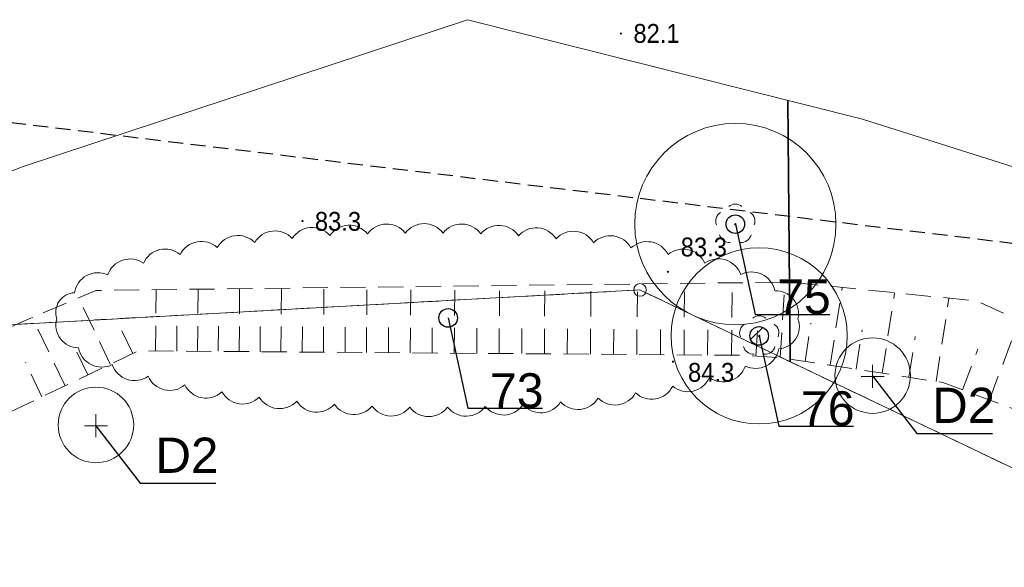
# Model space of a CAD drawing. Header units: metres. Extents: x 6540907 to 6541833, y 5893434 to 5894895.
# Tile 120 of 256: x 6541172 to 6541211, y 5894288 to 5894310. Entities that reach past the tile are written whole.
import ezdxf
from ezdxf import colors
from ezdxf.entities.mleader import LeaderData, LeaderLine
from ezdxf.math import Vec2, Vec3

# ---------------------------------------------------------------- set-up
doc = ezdxf.new("R2010")
doc.units = ezdxf.units.M
doc.header["$MEASUREMENT"] = 0
for name, pattern in [('1.0_0.5', [1.5, 1, -0.5]), ('2', [0.8999999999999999, 0.6, -0.3]), ('219-500', [0, 0]), ('egug-500', [1, 0.5, -0.5])]:
    doc.linetypes.add(name, pattern=pattern)
doc.layers.get('0').update_dxf_attribs({"color": 2, "linetype": 'CONTINUOUS', "lineweight": 5})
for name, color, linetype, lineweight in [('202-punkt graniczny', 251, 'CONTINUOUS', 9), ('218-kontur użytku gruntowego', 251, 'CONTINUOUS', 9), ('219-działka ewidencyjna', 152, 'CONTINUOUS', 18), ('drzewo liściaste', 251, 'CONTINUOUS', 9), ('ogrodzenie trwałe', 251, 'CONTINUOUS', 9), ('pikieta naturalna', 251, 'CONTINUOUS', 9), ('pikieta naturalna-Atr2', 251, 'CONTINUOUS', 9), ('skarpa nieumocniona', 251, 'CONTINUOUS', 9), ('woda stojąca', 251, 'CONTINUOUS', 9), ('z_i_drzewa_liściste_korony', 66, 'CONTINUOUS', 20), ('z_i_drzewa_opis', 7, 'CONTINUOUS', 25), ('z_nas_kom_populus tremula', 162, 'CONTINUOUS', 20), ('Zakres', 252, 'CONTINUOUS', 15)]:
    doc.layers.add(name, color=color, linetype=linetype, lineweight=lineweight)
doc.layers.add('z_i_masywy_grupy', color=7, linetype='CONTINUOUS', lineweight=13, true_color=0x7f926c)
doc.styles.add('Opisowy', font='arial.ttf')
doc.styles.get("Standard").update_dxf_attribs({"font": 'Arial', "width": 0.75})
doc.linetypes.add('902-500', pattern='A,3.75,0,[1,ksztalty.shx,S=0.5,R=0,X=0,Y=0],3.75', length=7.5)

# ---------------------------------------------------------------- blocks, each defined once
blk = doc.blocks.new('202')
at = {"color": 0, "linetype": 'Continuous', "lineweight": 0}
blk.add_circle((0, 0), 0.25, dxfattribs=at)
blk = doc.blocks.new('PW01')
at = {"linetype": 'Continuous', "lineweight": 13}
h = blk.add_hatch(color=0, dxfattribs=at)
edge = h.paths.add_edge_path()
edge.add_arc((0, 0), 0.045, 0, 360)
blk = doc.blocks.new('OP021')
at = {"linetype": 'Continuous', "lineweight": 13}
h = blk.add_hatch(color=0, dxfattribs=at)
edge = h.paths.add_edge_path()
edge.add_arc((0, 0), 0.05, 0, 360)
at = {"color": 0, "linetype": 'Continuous', "lineweight": 13}
for centre, start, end in [((0, 0.4), 49.272, 130.728), ((-0.38, 0.124), 121.308, 202.548), ((0.38, 0.124), 337.452, 58.692), ((-0.235, -0.324), 193.221, 274.871), ((0.235, -0.324), 265.129, 346.7789999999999)]:
    blk.add_arc(centre, 0.4, start, end, dxfattribs=at)
blk = doc.blocks.new('_None')
blk = doc.blocks.new('punkt')
h = blk.add_hatch()
h.set_pattern_fill('ANSI32', color=256, scale=0.2)
h.set_pattern_definition([(45, (-4781848.87, -5644337.08), (-1.347038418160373, 1.347038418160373), []), (45, (-4781847.971974, -5644337.08), (-1.347038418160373, 1.347038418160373), [])])
edge = h.paths.add_edge_path()
edge.add_arc((0, 0), 0.2429884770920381, 0, 360)
blk.add_circle((0, 0), 0.2429884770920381)
blk = doc.blocks.new('d')
at = {"linetype": 'Continuous'}
for points in [[(0, 0.4607452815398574), (0, -0.46074528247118)], [(0.46074528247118, 0), (-0.4607452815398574, 0)]]:
    blk.add_lwpolyline(points, dxfattribs=at)
blk.add_circle((0, 0.0311367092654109), 1.5, dxfattribs=at)

msp = doc.modelspace()

# ---------------------------------------------------------------- linework, layer by layer
at = {"layer": '218-kontur użytku gruntowego', "linetype": 'egug-500', "lineweight": 18, "flags": 128}
for points in [[(6541196.88, 5894298.787532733), (6541168.23, 5894297.207532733)], [(6541168.23, 5894297.207532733), (6541196.88, 5894298.787532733)], [(6541244.66, 5894275.947532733), (6541196.88, 5894298.787532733)], [(6541196.88, 5894298.787532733), (6541244.66, 5894275.947532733)]]:
    msp.add_lwpolyline(points, dxfattribs=at)
at = {"layer": '219-działka ewidencyjna', "linetype": '219-500', "lineweight": 18, "flags": 128}
for points in [[(6541196.88, 5894298.787532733), (6541168.23, 5894297.207532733)], [(6541244.66, 5894275.947532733), (6541196.88, 5894298.787532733)]]:
    msp.add_lwpolyline(points, dxfattribs=at)
at = {"layer": 'ogrodzenie trwałe', "linetype": '902-500', "lineweight": 35, "flags": 128}
msp.add_lwpolyline([(6541202.76, 5894306.317532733), (6541202.85, 5894295.937532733)], dxfattribs=at)
at = {"layer": 'skarpa nieumocniona', "linetype": '1.0_0.5', "lineweight": 18, "flags": 128}
msp.add_lwpolyline([(6541238.86, 5894282.657532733), (6541222.53, 5894292.677532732), (6541210.27, 5894298.347532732), (6541202.83, 5894299.097532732), (6541175.26, 5894298.767532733), (6541172.11, 5894297.427532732), (6541146.54, 5894285.047532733), (6541121.4, 5894270.347532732), (6541116.81, 5894264.987532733), (6541123.07, 5894268.237532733), (6541147.87, 5894282.507532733), (6541176.95, 5894296.367532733), (6541201.06, 5894296.187532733), (6541202.53, 5894296.087532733), (6541208.92, 5894295.107532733), (6541221.57, 5894290.367532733), (6541245.99, 5894275.437532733), (6541263.08, 5894265.017532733), (6541277.75, 5894257.107532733), (6541302.09, 5894249.757532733), (6541317.41, 5894250.827532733), (6541352.27, 5894260.857532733), (6541358.33, 5894262.417532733), (6541366.33, 5894262.977532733), (6541360.81, 5894263.337532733), (6541351.4, 5894263.937532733), (6541327.52, 5894257.607532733), (6541315.64, 5894254.237532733), (6541306.2, 5894252.617532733), (6541295.24, 5894253.977532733), (6541280.67, 5894260.547532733), (6541263.34, 5894267.617532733), (6541258.09, 5894270.737532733)], close=True, dxfattribs=at)
for points in [[(6541182.61, 5894296.327532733), (6541182.63, 5894298.857532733)], [(6541184.3, 5894296.317532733), (6541184.32, 5894298.877532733)], [(6541186.01, 5894296.297532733), (6541186.03, 5894298.897532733)], [(6541187.75, 5894296.287532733), (6541187.77, 5894298.917532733)], [(6541189.5, 5894296.277532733), (6541189.52, 5894298.937532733)], [(6541191.28, 5894296.257532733), (6541191.3, 5894298.957532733)], [(6541193.08, 5894296.247532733), (6541193.1, 5894298.977532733)], [(6541194.91, 5894296.237532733), (6541194.93, 5894299.007532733)], [(6541196.75, 5894296.217532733), (6541196.78, 5894299.027532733)], [(6541198.63, 5894296.207532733), (6541198.65, 5894299.047532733)], [(6541200.52, 5894296.187532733), (6541200.55, 5894299.067532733)], [(6541202.45, 5894296.097532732), (6541202.65, 5894299.097532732)], [(6541204.44, 5894295.797532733), (6541204.92, 5894298.887532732)], [(6541175.83, 5894295.837532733), (6541174.57, 5894298.477532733)], [(6541177.63, 5894296.357532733), (6541177.65, 5894298.797532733)], [(6541179.3, 5894296.347532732), (6541179.32, 5894298.817532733)], [(6541180.95, 5894296.337532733), (6541180.97, 5894298.837532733)], [(6541206.51, 5894295.477532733), (6541207, 5894298.677532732)], [(6541208.65, 5894295.147532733), (6541209.16, 5894298.457532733)], [(6541174.03, 5894294.977532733), (6541172.73, 5894297.687532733)], [(6541176.72, 5894296.257532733), (6541176.12, 5894297.517532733)], [(6541178.48, 5894296.357532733), (6541178.48, 5894297.577532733)], [(6541180.12, 5894296.347532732), (6541180.13, 5894297.587532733)], [(6541181.78, 5894296.327532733), (6541181.79, 5894297.587532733)], [(6541183.46, 5894296.317532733), (6541183.47, 5894297.587532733)], [(6541185.16, 5894296.307532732), (6541185.17, 5894297.597532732)], [(6541186.88, 5894296.297532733), (6541186.89, 5894297.597532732)], [(6541188.62, 5894296.277532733), (6541188.63, 5894297.607532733)], [(6541190.39, 5894296.267532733), (6541190.4, 5894297.607532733)], [(6541192.18, 5894296.257532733), (6541192.19, 5894297.607532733)], [(6541193.99, 5894296.237532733), (6541194, 5894297.617532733)], [(6541195.83, 5894296.227532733), (6541195.84, 5894297.617532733)], [(6541197.69, 5894296.217532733), (6541197.7, 5894297.627532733)], [(6541199.57, 5894296.197532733), (6541199.58, 5894297.627532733)], [(6541201.48, 5894296.157532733), (6541201.58, 5894297.617532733)], [(6541203.44, 5894295.947532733), (6541203.67, 5894297.467532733)], [(6541210.77, 5894294.417532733), (6541211.95, 5894297.567532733)], [(6541205.47, 5894295.637532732), (6541205.71, 5894297.207532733)], [(6541207.57, 5894295.317532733), (6541207.82, 5894296.937532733)], [(6541174.93, 5894295.407532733), (6541174.3, 5894296.747532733)], [(6541209.7, 5894294.817532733), (6541210.31, 5894296.427532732)], [(6541173.11, 5894294.537532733), (6541172.46, 5894295.907532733)]]:
    msp.add_lwpolyline(points, dxfattribs=at)
at = {"layer": 'woda stojąca', "linetype": 'Continuous', "lineweight": 18, "flags": 128}
msp.add_lwpolyline([(6541063.19, 5894246.087532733), (6541068.21, 5894250.667532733), (6541072.59, 5894255.887532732), (6541074.57, 5894258.977532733), (6541086.39, 5894262.457532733), (6541096.18, 5894263.597532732), (6541105.39, 5894267.077532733), (6541116.8, 5894272.457532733), (6541141.83, 5894291.667532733), (6541172.37, 5894303.687532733), (6541190.02, 5894309.527532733), (6541205.73, 5894305.567532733), (6541217.2, 5894301.947532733), (6541235.79, 5894287.537532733), (6541265.97, 5894273.417532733), (6541297.72, 5894261.207532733), (6541316.24, 5894260.737532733), (6541351.89, 5894275.737532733), (6541367.34, 5894279.257532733), (6541389.88, 5894276.587532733)], dxfattribs=at)
at = {"layer": 'z_i_drzewa_liściste_korony', "linetype": 'Continuous'}
for centre, radius in [((6541200.66998724, 5894301.403336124), 4), ((6541201.61554157, 5894296.959380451), 3.5)]:
    msp.add_circle(centre, radius, dxfattribs=at)
at = {"layer": 'z_i_masywy_grupy', "linetype": 'Continuous'}
msp.add_lwpolyline([(6541173.703218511, 5894297.642811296, 0.5000000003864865), (6541174.568582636, 5894296.486772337, 0.5000000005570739), (6541175.905104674, 5894295.817353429, 0.5000000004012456), (6541177.3320569, 5894295.358409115, 0.5000000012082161), (6541178.79028226, 5894295.009624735, 0.4999999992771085), (6541180.265265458, 5894294.739141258, 0.5000000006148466), (6541181.750081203, 5894294.528409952, 0.5000000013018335), (6541183.241071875, 5894294.366115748, 0.5000000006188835), (6541184.736125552, 5894294.245137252, 0.4999999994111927), (6541186.234220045, 5894294.16955358, 0.5000000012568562), (6541187.733649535, 5894294.132395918, 0.4999999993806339), (6541189.233466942, 5894294.128562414, 0.5), (6541190.733037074, 5894294.158106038, 0.5000000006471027), (6541192.231639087, 5894294.22285175, 0.4999999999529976), (6541193.727326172, 5894294.33640439, 0.499999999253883), (6541195.2191048, 5894294.491587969, 0.4999999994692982), (6541196.704856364, 5894294.695707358, 0.5), (6541198.180897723, 5894294.960343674, 0.5000000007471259), (6541199.640233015, 5894295.304460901, 0.5000000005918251), (6541201.06816094, 5894295.760611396, 0.5000000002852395), (6541202.397056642, 5894296.444886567, 0.4999999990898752), (6541203.158527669, 5894297.635612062, 0.4999999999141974), (6541202.235946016, 5894298.751287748, 0.500000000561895), (6541200.886813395, 5894299.396256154, 0.4999999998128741), (6541199.457500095, 5894299.847677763, 0.4999999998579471), (6541197.997857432, 5894300.190582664, 0.5000000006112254), (6541196.521979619, 5894300.456243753, 0.5000000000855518), (6541195.036584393, 5894300.662845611, 0.4999999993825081), (6541193.545220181, 5894300.821464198, 0.4999999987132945), (6541192.04993944, 5894300.93905295, 0.4999999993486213), (6541190.551844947, 5894301.014636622, 0.5), (6541189.052303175, 5894301.048562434, 0.4999999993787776), (6541187.552474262, 5894301.049214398, 0.4999999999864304), (6541186.052993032, 5894301.016438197, 0.5000000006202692), (6541184.554561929, 5894300.948830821, 0.5000000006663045), (6541183.058906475, 5894300.834748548, 0.5), (6541181.567474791, 5894300.675886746, 0.5000000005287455), (6541180.082272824, 5894300.467633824, 0.5000000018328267), (6541178.607091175, 5894300.198168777, 0.5000000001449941), (6541177.149130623, 5894299.848161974, 0.5), (6541175.723509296, 5894299.384471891, 0.5000000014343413), (6541174.407046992, 5894298.675655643, 0.5000000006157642)], format="xyb", close=True, dxfattribs=at)
at = {"layer": 'Zakres', "linetype": '2', "lineweight": 25, "flags": 128}
msp.add_lwpolyline([(6541682.61, 5894095.006532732), (6541557.28, 5894200.187532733), (6541380.44, 5894273.687532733), (6541307.38, 5894262.597532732), (6541211.66, 5894300.637532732), (6541170.76, 5894305.567532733), (6541137.92, 5894291.267532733), (6541058.11, 5894283.297532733), (6540997.5, 5894230.067532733), (6540930.81, 5894138.997532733)], dxfattribs=at)

# ---------------------------------------------------------------- block references
at = {"layer": '202-punkt graniczny', "linetype": 'Continuous', "lineweight": 18}
msp.add_blockref('202', (6541196.88, 5894298.787532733), dxfattribs=at)
at = {"layer": 'drzewo liściaste', "linetype": 'Continuous', "lineweight": 18}
for p in [(6541200.67, 5894301.397532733), (6541200.67, 5894301.397532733), (6541200.67, 5894301.397532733), (6541201.62, 5894296.957532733), (6541201.62, 5894296.957532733), (6541201.62, 5894296.957532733)]:
    msp.add_blockref('OP021', p, dxfattribs=at)
at = {"layer": 'pikieta naturalna', "linetype": 'Continuous', "lineweight": 13}
for p in [(6541196.12, 5894308.977532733), (6541183.47, 5894301.527532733), (6541197.99, 5894299.507532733), (6541198.19, 5894295.937532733)]:
    msp.add_blockref('PW01', p, dxfattribs=at)
at = {"layer": 'z_i_drzewa_opis', "xscale": 1.520278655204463, "yscale": 1.520278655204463, "zscale": 1.520278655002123}
for p in [(6541200.66998724, 5894301.403336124), (6541201.61554157, 5894296.959380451)]:
    msp.add_blockref('punkt', p, dxfattribs=at)
at = {"layer": 'z_i_drzewa_opis', "ltscale": 0.01, "xscale": 1.520278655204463, "yscale": 1.520278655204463, "zscale": 1.520278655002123}
msp.add_blockref('punkt', (6541189.255726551, 5894297.675874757), dxfattribs=at)
at = {"layer": 'z_nas_kom_populus tremula', "linetype": 'Continuous'}
for p in [(6541206.127303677, 5894295.351150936), (6541175.258560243, 5894293.389907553)]:
    msp.add_blockref('d', p, dxfattribs=at)

# ---------------------------------------------------------------- texts
at = {"layer": 'pikieta naturalna-Atr2', "width": 0.9}
for s, p in [('82.1', (6541196.62, 5894308.607532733)), ('83.3', (6541183.96, 5894301.137532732)), ('83.3', (6541198.5, 5894300.117532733)), ('84.3', (6541198.79, 5894295.137532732))]:
    msp.add_text(s, height=0.75, dxfattribs=at).set_placement(p)

# ---------------------------------------------------------------- leaders
at = {"layer": 'z_i_drzewa_opis'}
ml = msp.add_multileader_mtext('Standard', dxfattribs=at)
ml.set_content('75', color=256, style='Opisowy')
ml.set_leader_properties()
ml.set_arrow_properties(name='NONE')
ml.build(insert=Vec2(0, 0))
ml.multileader.update_dxf_attribs({"has_dogleg": 0, "text_left_attachment_type": 6, "text_right_attachment_type": 5, "dogleg_length": 1.91433062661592, "arrow_head_size": 7.005444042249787})
ctx = ml.context
ctx.base_point, ctx.char_height, ctx.arrow_head_size, ctx.landing_gap_size, ctx.plane_origin, ctx.plane_x_axis, ctx.plane_y_axis = Vec3(6541201.458645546, 5894297.810933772), 1.368250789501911, 7.005444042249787, 0.8756805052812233, Vec3(6541194.087526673, 5894293.426869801), Vec3(1, -1.49998432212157e-15), Vec3(1.49998432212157e-15, 1)
ctx.left_attachment, ctx.right_attachment = 6, 5
notes = []
notes.append((ctx, [(1, (1, 1, 0), (6541198.418088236, 5894297.810933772), (1, -1.49998432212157e-15), 3.040557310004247, [(0, [(6541200.66998724, 5894301.403336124), (6541201.458645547, 5894297.810933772), (6541201.458645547, 5894297.810933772), (6541201.458645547, 5894297.810933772), (6541201.458645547, 5894297.810933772), (6541201.458645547, 5894297.810933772), (6541201.458645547, 5894297.810933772), (6541201.458645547, 5894297.810933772), (6541201.458645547, 5894297.810933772), (6541201.458645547, 5894297.810933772), (6541201.458645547, 5894297.810933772), (6541201.458645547, 5894297.810933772), (6541201.458645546, 5894297.810933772), (6541201.458645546, 5894297.810933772), (6541201.458645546, 5894297.810933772), (6541201.458645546, 5894297.810933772), (6541201.458645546, 5894297.810933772), (6541201.458645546, 5894297.810933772), (6541201.458645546, 5894297.810933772), (6541201.458645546, 5894297.810933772), (6541201.458645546, 5894297.810933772), (6541201.458645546, 5894297.810933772), (6541201.458645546, 5894297.810933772), (6541201.458645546, 5894297.810933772), (6541201.458645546, 5894297.810933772), (6541201.458645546, 5894297.810933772), (6541201.458645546, 5894297.810933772), (6541201.458645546, 5894297.810933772), (6541201.458645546, 5894297.810933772), (6541201.458645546, 5894297.810933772), (6541201.458645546, 5894297.810933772), (6541201.458645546, 5894297.810933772), (6541201.458645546, 5894297.810933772), (6541201.458645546, 5894297.810933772), (6541201.458645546, 5894297.810933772), (6541201.458645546, 5894297.810933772), (6541201.458645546, 5894297.810933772), (6541201.458645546, 5894297.810933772), (6541201.458645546, 5894297.810933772), (6541201.458645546, 5894297.810933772), (6541201.458645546, 5894297.810933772), (6541201.458645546, 5894297.810933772), (6541201.458645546, 5894297.810933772), (6541201.458645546, 5894297.810933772), (6541201.458645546, 5894297.810933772), (6541201.458645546, 5894297.810933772), (6541201.458645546, 5894297.810933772), (6541201.458645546, 5894297.810933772), (6541201.458645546, 5894297.810933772), (6541201.458645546, 5894297.810933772), (6541201.458645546, 5894297.810933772), (6541201.458645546, 5894297.810933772), (6541201.458645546, 5894297.810933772), (6541201.458645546, 5894297.810933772), (6541201.458645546, 5894297.810933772), (6541201.458645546, 5894297.810933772), (6541201.458645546, 5894297.810933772), (6541201.458645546, 5894297.810933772), (6541201.458645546, 5894297.810933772), (6541201.458645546, 5894297.810933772), (6541201.458645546, 5894297.810933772), (6541201.458645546, 5894297.810933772), (6541201.458645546, 5894297.810933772), (6541201.458645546, 5894297.810933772), (6541201.458645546, 5894297.810933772), (6541201.458645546, 5894297.810933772), (6541201.458645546, 5894297.810933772), (6541201.458645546, 5894297.810933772), (6541201.458645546, 5894297.810933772), (6541201.458645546, 5894297.810933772), (6541201.458645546, 5894297.810933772), (6541201.458645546, 5894297.810933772), (6541201.458645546, 5894297.810933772), (6541201.458645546, 5894297.810933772), (6541201.458645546, 5894297.810933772), (6541201.458645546, 5894297.810933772), (6541201.458645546, 5894297.810933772), (6541201.458645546, 5894297.810933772), (6541201.458645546, 5894297.810933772), (6541201.458645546, 5894297.810933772), (6541201.458645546, 5894297.810933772), (6541201.458645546, 5894297.810933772), (6541201.458645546, 5894297.810933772), (6541201.458645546, 5894297.810933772), (6541201.458645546, 5894297.810933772), (6541201.458645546, 5894297.810933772), (6541201.458645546, 5894297.810933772), (6541201.458645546, 5894297.810933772), (6541201.458645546, 5894297.810933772), (6541201.458645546, 5894297.810933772), (6541201.458645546, 5894297.810933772), (6541201.458645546, 5894297.810933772), (6541201.458645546, 5894297.810933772), (6541201.458645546, 5894297.810933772), (6541201.458645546, 5894297.810933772), (6541201.458645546, 5894297.810933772), (6541201.458645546, 5894297.810933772), (6541201.458645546, 5894297.810933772), (6541201.458645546, 5894297.810933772), (6541201.458645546, 5894297.810933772), (6541201.458645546, 5894297.810933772), (6541201.458645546, 5894297.810933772), (6541201.458645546, 5894297.810933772), (6541201.458645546, 5894297.810933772), (6541201.458645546, 5894297.810933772), (6541201.458645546, 5894297.810933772), (6541201.458645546, 5894297.810933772), (6541201.458645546, 5894297.810933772), (6541201.458645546, 5894297.810933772), (6541201.458645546, 5894297.810933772), (6541201.458645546, 5894297.810933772), (6541201.458645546, 5894297.810933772), (6541201.458645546, 5894297.810933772), (6541201.458645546, 5894297.810933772), (6541201.458645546, 5894297.810933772), (6541201.458645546, 5894297.810933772), (6541201.458645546, 5894297.810933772), (6541201.458645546, 5894297.810933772), (6541201.458645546, 5894297.810933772), (6541201.458645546, 5894297.810933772), (6541201.458645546, 5894297.810933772), (6541201.458645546, 5894297.810933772), (6541201.458645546, 5894297.810933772), (6541201.458645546, 5894297.810933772), (6541201.458645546, 5894297.810933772), (6541201.458645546, 5894297.810933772), (6541201.458645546, 5894297.810933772), (6541201.458645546, 5894297.810933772)], 256, [])])]))
ctx.mtext.insert, ctx.mtext.text_direction, ctx.mtext.rotation, ctx.mtext.flow_direction = Vec3(6541202.334326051, 5894299.202517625), Vec3(1, -1.49998432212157e-15), -1.49998432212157e-15, 5
ml = msp.add_multileader_mtext('Standard', dxfattribs=at)
ml.set_content('73', color=256, style='Opisowy')
ml.set_leader_properties()
ml.set_arrow_properties(name='NONE')
ml.build(insert=Vec2(0, 0))
ml.multileader.update_dxf_attribs({"has_dogleg": 0, "text_left_attachment_type": 6, "text_right_attachment_type": 5, "text_top_attachment_type": 0, "text_bottom_attachment_type": 0, "dogleg_length": 1.91433062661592, "arrow_head_size": 7.005444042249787})
ctx = ml.context
ctx.base_point, ctx.char_height, ctx.arrow_head_size, ctx.landing_gap_size, ctx.plane_origin, ctx.plane_x_axis, ctx.plane_y_axis = Vec3(6541190.044384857, 5894294.083472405), 1.368250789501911, 7.005444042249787, 0.8756805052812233, Vec3(6541182.673265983, 5894289.699408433), Vec3(1, -1.49998432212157e-15), Vec3(1.49998432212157e-15, 1)
ctx.left_attachment, ctx.right_attachment, ctx.attachment_type = 6, 5, 2
notes.append((ctx, [(1, (1, 1, 0), (6541187.003827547, 5894294.083472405), (1, -1.49998432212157e-15), 3.040557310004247, [(0, [(6541189.255726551, 5894297.675874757), (6541190.044384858, 5894294.083472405), (6541190.044384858, 5894294.083472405), (6541190.044384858, 5894294.083472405), (6541190.044384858, 5894294.083472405), (6541190.044384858, 5894294.083472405), (6541190.044384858, 5894294.083472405), (6541190.044384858, 5894294.083472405), (6541190.044384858, 5894294.083472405), (6541190.044384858, 5894294.083472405), (6541190.044384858, 5894294.083472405), (6541190.044384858, 5894294.083472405), (6541190.044384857, 5894294.083472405), (6541190.044384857, 5894294.083472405), (6541190.044384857, 5894294.083472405), (6541190.044384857, 5894294.083472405), (6541190.044384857, 5894294.083472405), (6541190.044384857, 5894294.083472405), (6541190.044384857, 5894294.083472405), (6541190.044384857, 5894294.083472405), (6541190.044384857, 5894294.083472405), (6541190.044384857, 5894294.083472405), (6541190.044384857, 5894294.083472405), (6541190.044384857, 5894294.083472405), (6541190.044384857, 5894294.083472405), (6541190.044384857, 5894294.083472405), (6541190.044384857, 5894294.083472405), (6541190.044384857, 5894294.083472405), (6541190.044384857, 5894294.083472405), (6541190.044384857, 5894294.083472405), (6541190.044384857, 5894294.083472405), (6541190.044384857, 5894294.083472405), (6541190.044384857, 5894294.083472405), (6541190.044384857, 5894294.083472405), (6541190.044384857, 5894294.083472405), (6541190.044384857, 5894294.083472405), (6541190.044384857, 5894294.083472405), (6541190.044384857, 5894294.083472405), (6541190.044384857, 5894294.083472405), (6541190.044384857, 5894294.083472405), (6541190.044384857, 5894294.083472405), (6541190.044384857, 5894294.083472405), (6541190.044384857, 5894294.083472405), (6541190.044384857, 5894294.083472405), (6541190.044384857, 5894294.083472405), (6541190.044384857, 5894294.083472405), (6541190.044384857, 5894294.083472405), (6541190.044384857, 5894294.083472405), (6541190.044384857, 5894294.083472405), (6541190.044384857, 5894294.083472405), (6541190.044384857, 5894294.083472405), (6541190.044384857, 5894294.083472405), (6541190.044384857, 5894294.083472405), (6541190.044384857, 5894294.083472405), (6541190.044384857, 5894294.083472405), (6541190.044384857, 5894294.083472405), (6541190.044384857, 5894294.083472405), (6541190.044384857, 5894294.083472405), (6541190.044384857, 5894294.083472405), (6541190.044384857, 5894294.083472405), (6541190.044384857, 5894294.083472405), (6541190.044384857, 5894294.083472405), (6541190.044384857, 5894294.083472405), (6541190.044384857, 5894294.083472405), (6541190.044384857, 5894294.083472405), (6541190.044384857, 5894294.083472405), (6541190.044384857, 5894294.083472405), (6541190.044384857, 5894294.083472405), (6541190.044384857, 5894294.083472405), (6541190.044384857, 5894294.083472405), (6541190.044384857, 5894294.083472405), (6541190.044384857, 5894294.083472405), (6541190.044384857, 5894294.083472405), (6541190.044384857, 5894294.083472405), (6541190.044384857, 5894294.083472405), (6541190.044384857, 5894294.083472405), (6541190.044384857, 5894294.083472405), (6541190.044384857, 5894294.083472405), (6541190.044384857, 5894294.083472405), (6541190.044384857, 5894294.083472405), (6541190.044384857, 5894294.083472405), (6541190.044384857, 5894294.083472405), (6541190.044384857, 5894294.083472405), (6541190.044384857, 5894294.083472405), (6541190.044384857, 5894294.083472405), (6541190.044384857, 5894294.083472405), (6541190.044384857, 5894294.083472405), (6541190.044384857, 5894294.083472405), (6541190.044384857, 5894294.083472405), (6541190.044384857, 5894294.083472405), (6541190.044384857, 5894294.083472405), (6541190.044384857, 5894294.083472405), (6541190.044384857, 5894294.083472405), (6541190.044384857, 5894294.083472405), (6541190.044384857, 5894294.083472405), (6541190.044384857, 5894294.083472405), (6541190.044384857, 5894294.083472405), (6541190.044384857, 5894294.083472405), (6541190.044384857, 5894294.083472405), (6541190.044384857, 5894294.083472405), (6541190.044384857, 5894294.083472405), (6541190.044384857, 5894294.083472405), (6541190.044384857, 5894294.083472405), (6541190.044384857, 5894294.083472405), (6541190.044384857, 5894294.083472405), (6541190.044384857, 5894294.083472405), (6541190.044384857, 5894294.083472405), (6541190.044384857, 5894294.083472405), (6541190.044384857, 5894294.083472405), (6541190.044384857, 5894294.083472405), (6541190.044384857, 5894294.083472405), (6541190.044384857, 5894294.083472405), (6541190.044384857, 5894294.083472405), (6541190.044384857, 5894294.083472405), (6541190.044384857, 5894294.083472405), (6541190.044384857, 5894294.083472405), (6541190.044384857, 5894294.083472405), (6541190.044384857, 5894294.083472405), (6541190.044384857, 5894294.083472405), (6541190.044384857, 5894294.083472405), (6541190.044384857, 5894294.083472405), (6541190.044384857, 5894294.083472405), (6541190.044384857, 5894294.083472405), (6541190.044384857, 5894294.083472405), (6541190.044384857, 5894294.083472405), (6541190.044384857, 5894294.083472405)], 256, [])])]))
ctx.mtext.insert, ctx.mtext.text_direction, ctx.mtext.rotation, ctx.mtext.flow_direction = Vec3(6541190.920065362, 5894295.475989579), Vec3(1, -1.49998432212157e-15), -1.49998432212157e-15, 5
ml = msp.add_multileader_mtext('Standard', dxfattribs=at)
ml.set_content('76', color=256, style='Opisowy')
ml.set_leader_properties()
ml.set_arrow_properties(name='NONE')
ml.build(insert=Vec2(0, 0))
ml.multileader.update_dxf_attribs({"has_dogleg": 0, "text_left_attachment_type": 6, "text_right_attachment_type": 5, "dogleg_length": 1.91433062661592, "arrow_head_size": 7.005444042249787})
ctx = ml.context
ctx.base_point, ctx.char_height, ctx.arrow_head_size, ctx.landing_gap_size, ctx.plane_origin, ctx.plane_x_axis, ctx.plane_y_axis = Vec3(6541202.404199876, 5894293.366978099), 1.368250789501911, 7.005444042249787, 0.8756805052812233, Vec3(6541195.033081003, 5894288.982914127), Vec3(1, -1.49998432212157e-15), Vec3(1.49998432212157e-15, 1)
ctx.left_attachment, ctx.right_attachment = 6, 5
notes.append((ctx, [(1, (1, 1, 0), (6541199.363642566, 5894293.366978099), (1, -1.49998432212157e-15), 3.040557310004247, [(0, [(6541201.61554157, 5894296.959380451), (6541202.404199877, 5894293.366978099), (6541202.404199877, 5894293.366978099), (6541202.404199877, 5894293.366978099), (6541202.404199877, 5894293.366978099), (6541202.404199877, 5894293.366978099), (6541202.404199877, 5894293.366978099), (6541202.404199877, 5894293.366978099), (6541202.404199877, 5894293.366978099), (6541202.404199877, 5894293.366978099), (6541202.404199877, 5894293.366978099), (6541202.404199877, 5894293.366978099), (6541202.404199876, 5894293.366978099), (6541202.404199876, 5894293.366978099), (6541202.404199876, 5894293.366978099), (6541202.404199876, 5894293.366978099), (6541202.404199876, 5894293.366978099), (6541202.404199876, 5894293.366978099), (6541202.404199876, 5894293.366978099), (6541202.404199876, 5894293.366978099), (6541202.404199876, 5894293.366978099), (6541202.404199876, 5894293.366978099), (6541202.404199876, 5894293.366978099), (6541202.404199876, 5894293.366978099), (6541202.404199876, 5894293.366978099), (6541202.404199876, 5894293.366978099), (6541202.404199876, 5894293.366978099), (6541202.404199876, 5894293.366978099), (6541202.404199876, 5894293.366978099), (6541202.404199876, 5894293.366978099), (6541202.404199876, 5894293.366978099), (6541202.404199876, 5894293.366978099), (6541202.404199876, 5894293.366978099), (6541202.404199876, 5894293.366978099), (6541202.404199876, 5894293.366978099), (6541202.404199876, 5894293.366978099), (6541202.404199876, 5894293.366978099), (6541202.404199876, 5894293.366978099), (6541202.404199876, 5894293.366978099), (6541202.404199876, 5894293.366978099), (6541202.404199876, 5894293.366978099), (6541202.404199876, 5894293.366978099), (6541202.404199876, 5894293.366978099), (6541202.404199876, 5894293.366978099), (6541202.404199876, 5894293.366978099), (6541202.404199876, 5894293.366978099), (6541202.404199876, 5894293.366978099), (6541202.404199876, 5894293.366978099), (6541202.404199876, 5894293.366978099), (6541202.404199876, 5894293.366978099), (6541202.404199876, 5894293.366978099), (6541202.404199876, 5894293.366978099), (6541202.404199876, 5894293.366978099), (6541202.404199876, 5894293.366978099), (6541202.404199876, 5894293.366978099), (6541202.404199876, 5894293.366978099), (6541202.404199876, 5894293.366978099), (6541202.404199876, 5894293.366978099), (6541202.404199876, 5894293.366978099), (6541202.404199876, 5894293.366978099), (6541202.404199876, 5894293.366978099), (6541202.404199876, 5894293.366978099), (6541202.404199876, 5894293.366978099), (6541202.404199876, 5894293.366978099), (6541202.404199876, 5894293.366978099), (6541202.404199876, 5894293.366978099), (6541202.404199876, 5894293.366978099), (6541202.404199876, 5894293.366978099), (6541202.404199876, 5894293.366978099), (6541202.404199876, 5894293.366978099), (6541202.404199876, 5894293.366978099), (6541202.404199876, 5894293.366978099), (6541202.404199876, 5894293.366978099), (6541202.404199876, 5894293.366978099), (6541202.404199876, 5894293.366978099), (6541202.404199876, 5894293.366978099), (6541202.404199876, 5894293.366978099), (6541202.404199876, 5894293.366978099), (6541202.404199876, 5894293.366978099), (6541202.404199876, 5894293.366978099), (6541202.404199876, 5894293.366978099), (6541202.404199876, 5894293.366978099), (6541202.404199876, 5894293.366978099), (6541202.404199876, 5894293.366978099), (6541202.404199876, 5894293.366978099), (6541202.404199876, 5894293.366978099), (6541202.404199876, 5894293.366978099), (6541202.404199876, 5894293.366978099), (6541202.404199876, 5894293.366978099), (6541202.404199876, 5894293.366978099), (6541202.404199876, 5894293.366978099), (6541202.404199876, 5894293.366978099), (6541202.404199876, 5894293.366978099), (6541202.404199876, 5894293.366978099), (6541202.404199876, 5894293.366978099), (6541202.404199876, 5894293.366978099), (6541202.404199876, 5894293.366978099), (6541202.404199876, 5894293.366978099), (6541202.404199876, 5894293.366978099), (6541202.404199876, 5894293.366978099), (6541202.404199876, 5894293.366978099), (6541202.404199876, 5894293.366978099), (6541202.404199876, 5894293.366978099), (6541202.404199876, 5894293.366978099), (6541202.404199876, 5894293.366978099), (6541202.404199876, 5894293.366978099), (6541202.404199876, 5894293.366978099), (6541202.404199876, 5894293.366978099), (6541202.404199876, 5894293.366978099), (6541202.404199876, 5894293.366978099), (6541202.404199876, 5894293.366978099), (6541202.404199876, 5894293.366978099), (6541202.404199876, 5894293.366978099), (6541202.404199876, 5894293.366978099), (6541202.404199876, 5894293.366978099), (6541202.404199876, 5894293.366978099), (6541202.404199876, 5894293.366978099), (6541202.404199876, 5894293.366978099), (6541202.404199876, 5894293.366978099), (6541202.404199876, 5894293.366978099), (6541202.404199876, 5894293.366978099), (6541202.404199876, 5894293.366978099), (6541202.404199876, 5894293.366978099), (6541202.404199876, 5894293.366978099), (6541202.404199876, 5894293.366978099), (6541202.404199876, 5894293.366978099), (6541202.404199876, 5894293.366978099), (6541202.404199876, 5894293.366978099)], 256, [])])]))
ctx.mtext.insert, ctx.mtext.text_direction, ctx.mtext.rotation, ctx.mtext.flow_direction = Vec3(6541203.279880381, 5894294.758561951), Vec3(1, -1.49998432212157e-15), -1.49998432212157e-15, 5
ml = msp.add_multileader_mtext('Standard', dxfattribs=at)
ml.set_content('D2', color=256, style='Opisowy')
ml.set_leader_properties()
ml.set_arrow_properties(name='NONE')
ml.build(insert=Vec2(0, 0))
ml.multileader.update_dxf_attribs({"has_dogleg": 0, "text_left_attachment_type": 6, "text_right_attachment_type": 5, "text_top_attachment_type": 0, "text_bottom_attachment_type": 0, "dogleg_length": 1.91433062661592, "arrow_head_size": 4.903810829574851})
ctx = ml.context
ctx.base_point, ctx.char_height, ctx.arrow_head_size, ctx.landing_gap_size, ctx.plane_origin, ctx.plane_x_axis, ctx.plane_y_axis = Vec3(6541207.879592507, 5894293.086182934), 1.4, 4.903810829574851, 0.6129763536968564, Vec3(6541202.719809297, 5894290.017338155), Vec3(1, -1.49998432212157e-15), Vec3(1.49998432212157e-15, 1)
ctx.left_attachment, ctx.right_attachment, ctx.attachment_type = 6, 5, 2
notes.append((ctx, [(1, (1, 1, 0), (6541205.751202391, 5894293.086182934), (1, -1.499984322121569e-15), 2.128390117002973, [(0, [(6541206.127303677, 5894295.372946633), (6541207.879592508, 5894293.086182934), (6541207.879592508, 5894293.086182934), (6541207.879592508, 5894293.086182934), (6541207.879592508, 5894293.086182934), (6541207.879592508, 5894293.086182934), (6541207.879592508, 5894293.086182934), (6541207.879592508, 5894293.086182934), (6541207.879592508, 5894293.086182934), (6541207.879592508, 5894293.086182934), (6541207.879592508, 5894293.086182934), (6541207.879592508, 5894293.086182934), (6541207.879592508, 5894293.086182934), (6541207.879592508, 5894293.086182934), (6541207.879592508, 5894293.086182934), (6541207.879592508, 5894293.086182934), (6541207.879592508, 5894293.086182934), (6541207.879592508, 5894293.086182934), (6541207.879592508, 5894293.086182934), (6541207.879592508, 5894293.086182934), (6541207.879592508, 5894293.086182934), (6541207.879592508, 5894293.086182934), (6541207.879592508, 5894293.086182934), (6541207.879592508, 5894293.086182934), (6541207.879592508, 5894293.086182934), (6541207.879592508, 5894293.086182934), (6541207.879592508, 5894293.086182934), (6541207.879592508, 5894293.086182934), (6541207.879592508, 5894293.086182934), (6541207.879592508, 5894293.086182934), (6541207.879592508, 5894293.086182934), (6541207.879592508, 5894293.086182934), (6541207.879592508, 5894293.086182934), (6541207.879592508, 5894293.086182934), (6541207.879592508, 5894293.086182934), (6541207.879592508, 5894293.086182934), (6541207.879592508, 5894293.086182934), (6541207.879592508, 5894293.086182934), (6541207.879592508, 5894293.086182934), (6541207.879592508, 5894293.086182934), (6541207.879592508, 5894293.086182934), (6541207.879592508, 5894293.086182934), (6541207.879592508, 5894293.086182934), (6541207.879592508, 5894293.086182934), (6541207.879592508, 5894293.086182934), (6541207.879592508, 5894293.086182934), (6541207.879592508, 5894293.086182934), (6541207.879592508, 5894293.086182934), (6541207.879592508, 5894293.086182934), (6541207.879592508, 5894293.086182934), (6541207.879592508, 5894293.086182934), (6541207.879592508, 5894293.086182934), (6541207.879592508, 5894293.086182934), (6541207.879592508, 5894293.086182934), (6541207.879592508, 5894293.086182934), (6541207.879592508, 5894293.086182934), (6541207.879592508, 5894293.086182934), (6541207.879592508, 5894293.086182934), (6541207.879592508, 5894293.086182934), (6541207.879592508, 5894293.086182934), (6541207.879592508, 5894293.086182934), (6541207.879592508, 5894293.086182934), (6541207.879592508, 5894293.086182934), (6541207.879592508, 5894293.086182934), (6541207.879592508, 5894293.086182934), (6541207.879592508, 5894293.086182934), (6541207.879592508, 5894293.086182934), (6541207.879592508, 5894293.086182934), (6541207.879592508, 5894293.086182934), (6541207.879592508, 5894293.086182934), (6541207.879592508, 5894293.086182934), (6541207.879592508, 5894293.086182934), (6541207.879592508, 5894293.086182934), (6541207.879592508, 5894293.086182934), (6541207.879592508, 5894293.086182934), (6541207.879592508, 5894293.086182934), (6541207.879592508, 5894293.086182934), (6541207.879592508, 5894293.086182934), (6541207.879592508, 5894293.086182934), (6541207.879592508, 5894293.086182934), (6541207.879592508, 5894293.086182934), (6541207.879592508, 5894293.086182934), (6541207.879592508, 5894293.086182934), (6541207.879592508, 5894293.086182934), (6541207.879592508, 5894293.086182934), (6541207.879592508, 5894293.086182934), (6541207.879592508, 5894293.086182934), (6541207.879592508, 5894293.086182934), (6541207.879592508, 5894293.086182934), (6541207.879592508, 5894293.086182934), (6541207.879592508, 5894293.086182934), (6541207.879592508, 5894293.086182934), (6541207.879592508, 5894293.086182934), (6541207.879592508, 5894293.086182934), (6541207.879592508, 5894293.086182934), (6541207.879592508, 5894293.086182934), (6541207.879592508, 5894293.086182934), (6541207.879592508, 5894293.086182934), (6541207.879592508, 5894293.086182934), (6541207.879592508, 5894293.086182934), (6541207.879592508, 5894293.086182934), (6541207.879592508, 5894293.086182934), (6541207.879592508, 5894293.086182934), (6541207.879592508, 5894293.086182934), (6541207.879592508, 5894293.086182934), (6541207.879592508, 5894293.086182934), (6541207.879592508, 5894293.086182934), (6541207.879592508, 5894293.086182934), (6541207.879592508, 5894293.086182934), (6541207.879592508, 5894293.086182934), (6541207.879592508, 5894293.086182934), (6541207.879592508, 5894293.086182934), (6541207.879592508, 5894293.086182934), (6541207.879592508, 5894293.086182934), (6541207.879592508, 5894293.086182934), (6541207.879592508, 5894293.086182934), (6541207.879592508, 5894293.086182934), (6541207.879592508, 5894293.086182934), (6541207.879592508, 5894293.086182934), (6541207.879592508, 5894293.086182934), (6541207.879592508, 5894293.086182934), (6541207.879592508, 5894293.086182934)], 256, [])])]))
ctx.mtext.insert, ctx.mtext.text_direction, ctx.mtext.rotation, ctx.mtext.flow_direction = Vec3(6541208.492568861, 5894294.900644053), Vec3(1, -1.49998432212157e-15), -1.49998432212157e-15, 5
ml = msp.add_multileader_mtext('Standard', dxfattribs=at)
ml.set_content('D2', color=256, style='Opisowy')
ml.set_leader_properties()
ml.set_arrow_properties(name='NONE')
ml.build(insert=Vec2(0, 0))
ml.multileader.update_dxf_attribs({"has_dogleg": 0, "text_left_attachment_type": 6, "text_right_attachment_type": 5, "text_top_attachment_type": 0, "text_bottom_attachment_type": 0, "dogleg_length": 1.91433062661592, "arrow_head_size": 4.903810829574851})
ctx = ml.context
ctx.base_point, ctx.char_height, ctx.arrow_head_size, ctx.landing_gap_size, ctx.plane_origin, ctx.plane_x_axis, ctx.plane_y_axis = Vec3(6541177.010849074, 5894291.103143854), 1.4, 4.903810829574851, 0.6129763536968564, Vec3(6541171.851065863, 5894288.034299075), Vec3(1, -1.49998432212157e-15), Vec3(1.49998432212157e-15, 1)
ctx.left_attachment, ctx.right_attachment, ctx.attachment_type = 6, 5, 2
notes.append((ctx, [(1, (1, 1, 0), (6541174.882458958, 5894291.103143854), (1, -1.499984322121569e-15), 2.128390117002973, [(0, [(6541175.258560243, 5894293.389907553), (6541177.010849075, 5894291.103143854), (6541177.010849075, 5894291.103143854), (6541177.010849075, 5894291.103143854), (6541177.010849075, 5894291.103143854), (6541177.010849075, 5894291.103143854), (6541177.010849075, 5894291.103143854), (6541177.010849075, 5894291.103143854), (6541177.010849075, 5894291.103143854), (6541177.010849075, 5894291.103143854), (6541177.010849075, 5894291.103143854), (6541177.010849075, 5894291.103143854), (6541177.010849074, 5894291.103143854), (6541177.010849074, 5894291.103143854), (6541177.010849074, 5894291.103143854), (6541177.010849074, 5894291.103143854), (6541177.010849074, 5894291.103143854), (6541177.010849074, 5894291.103143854), (6541177.010849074, 5894291.103143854), (6541177.010849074, 5894291.103143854), (6541177.010849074, 5894291.103143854), (6541177.010849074, 5894291.103143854), (6541177.010849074, 5894291.103143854), (6541177.010849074, 5894291.103143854), (6541177.010849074, 5894291.103143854), (6541177.010849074, 5894291.103143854), (6541177.010849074, 5894291.103143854), (6541177.010849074, 5894291.103143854), (6541177.010849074, 5894291.103143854), (6541177.010849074, 5894291.103143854), (6541177.010849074, 5894291.103143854), (6541177.010849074, 5894291.103143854), (6541177.010849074, 5894291.103143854), (6541177.010849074, 5894291.103143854), (6541177.010849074, 5894291.103143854), (6541177.010849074, 5894291.103143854), (6541177.010849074, 5894291.103143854), (6541177.010849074, 5894291.103143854), (6541177.010849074, 5894291.103143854), (6541177.010849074, 5894291.103143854), (6541177.010849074, 5894291.103143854), (6541177.010849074, 5894291.103143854), (6541177.010849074, 5894291.103143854), (6541177.010849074, 5894291.103143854), (6541177.010849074, 5894291.103143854), (6541177.010849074, 5894291.103143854), (6541177.010849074, 5894291.103143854), (6541177.010849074, 5894291.103143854), (6541177.010849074, 5894291.103143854), (6541177.010849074, 5894291.103143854), (6541177.010849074, 5894291.103143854), (6541177.010849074, 5894291.103143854), (6541177.010849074, 5894291.103143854), (6541177.010849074, 5894291.103143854), (6541177.010849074, 5894291.103143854), (6541177.010849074, 5894291.103143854), (6541177.010849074, 5894291.103143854), (6541177.010849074, 5894291.103143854), (6541177.010849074, 5894291.103143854), (6541177.010849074, 5894291.103143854), (6541177.010849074, 5894291.103143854), (6541177.010849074, 5894291.103143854), (6541177.010849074, 5894291.103143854), (6541177.010849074, 5894291.103143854), (6541177.010849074, 5894291.103143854), (6541177.010849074, 5894291.103143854), (6541177.010849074, 5894291.103143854), (6541177.010849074, 5894291.103143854), (6541177.010849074, 5894291.103143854), (6541177.010849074, 5894291.103143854), (6541177.010849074, 5894291.103143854), (6541177.010849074, 5894291.103143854), (6541177.010849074, 5894291.103143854), (6541177.010849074, 5894291.103143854), (6541177.010849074, 5894291.103143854), (6541177.010849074, 5894291.103143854), (6541177.010849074, 5894291.103143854), (6541177.010849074, 5894291.103143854), (6541177.010849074, 5894291.103143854), (6541177.010849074, 5894291.103143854), (6541177.010849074, 5894291.103143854), (6541177.010849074, 5894291.103143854), (6541177.010849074, 5894291.103143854), (6541177.010849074, 5894291.103143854), (6541177.010849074, 5894291.103143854), (6541177.010849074, 5894291.103143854), (6541177.010849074, 5894291.103143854), (6541177.010849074, 5894291.103143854), (6541177.010849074, 5894291.103143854), (6541177.010849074, 5894291.103143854), (6541177.010849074, 5894291.103143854), (6541177.010849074, 5894291.103143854), (6541177.010849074, 5894291.103143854), (6541177.010849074, 5894291.103143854), (6541177.010849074, 5894291.103143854), (6541177.010849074, 5894291.103143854), (6541177.010849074, 5894291.103143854), (6541177.010849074, 5894291.103143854), (6541177.010849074, 5894291.103143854), (6541177.010849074, 5894291.103143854), (6541177.010849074, 5894291.103143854), (6541177.010849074, 5894291.103143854), (6541177.010849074, 5894291.103143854), (6541177.010849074, 5894291.103143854), (6541177.010849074, 5894291.103143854), (6541177.010849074, 5894291.103143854), (6541177.010849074, 5894291.103143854), (6541177.010849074, 5894291.103143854), (6541177.010849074, 5894291.103143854), (6541177.010849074, 5894291.103143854), (6541177.010849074, 5894291.103143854), (6541177.010849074, 5894291.103143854), (6541177.010849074, 5894291.103143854), (6541177.010849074, 5894291.103143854), (6541177.010849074, 5894291.103143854), (6541177.010849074, 5894291.103143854), (6541177.010849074, 5894291.103143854), (6541177.010849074, 5894291.103143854), (6541177.010849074, 5894291.103143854), (6541177.010849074, 5894291.103143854), (6541177.010849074, 5894291.103143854), (6541177.010849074, 5894291.103143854)], 256, [])])]))
ctx.mtext.insert, ctx.mtext.text_direction, ctx.mtext.rotation, ctx.mtext.flow_direction = Vec3(6541177.623825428, 5894292.917604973), Vec3(1, -1.49998432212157e-15), -1.49998432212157e-15, 5
for ctx, leaders in notes:
    for number, flags, end, landing, length, lines in leaders:
        leader = LeaderData()
        leader.index, (leader.has_last_leader_line, leader.has_dogleg_vector, leader.attachment_direction) = number, flags
        leader.last_leader_point, leader.dogleg_vector, leader.dogleg_length = Vec3(end), Vec3(landing), length
        for number, points, colour, breaks in lines:
            line = LeaderLine()
            line.index, line.vertices, line.color, line.breaks = number, Vec3.list(points), colors.encode_raw_color(colour), breaks
            leader.lines.append(line)
        ctx.leaders.append(leader)

doc.saveas('drawing.dxf')
